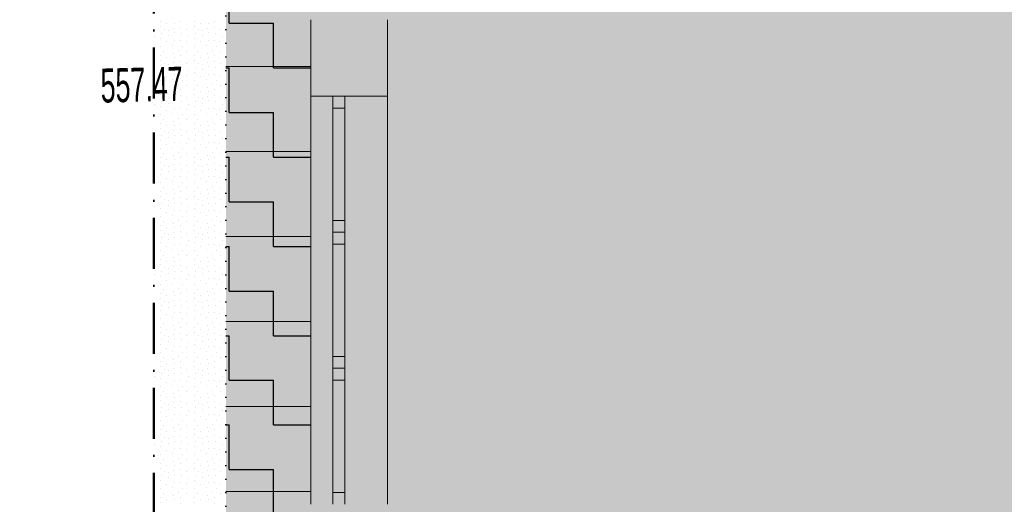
# Model space of a CAD drawing. Header units: millimetres. Extents: x -211955 to 157391, y -241491 to 94238.
# Tile 30 of 138: x -19607 to -13812, y -54279 to -51429. Entities that reach past the tile are written whole.
import ezdxf

# ---------------------------------------------------------------- set-up
doc = ezdxf.new("R2010")
doc.units = ezdxf.units.MM
doc.header["$PDMODE"] = 65
doc.linetypes.add('Cerchovana_1', pattern=[500, 300, -100, 0, -100])
doc.linetypes.add('Teckovana 0.5x_2', pattern=[80, 0, -80])
for name, color, linetype, lineweight in [('XR$1$PODKLAD_1', 7, 'Continuous', 25), ('XR$2$PŮDORYS 1.NP - STÁVAJÍCÍ_1', 7, 'Continuous', 25), ('XR$3$SITUACE - BOURÁNÍ_1', 7, 'Continuous', 25), ('XR$4$SITUACE - BOURÁNÍ - KOTY_1', 7, 'Continuous', 25)]:
    doc.layers.add(name, color=color, linetype=linetype, lineweight=lineweight)
doc.styles.add('ARIALNARROW', font='ARIALN.TTF')
doc.dimstyles.new('DIMSTYLE_4', dxfattribs={"dimtxt": 250, "dimasz": 300, "dimexe": 0, "dimexo": 0, "dimgap": 125, "dimtad": 2, "dimlfac": 0.001, "dimrnd": 0.05, "dimzin": 4, "dimdsep": 46, "dimtxsty": 'ARIALNARROW', "dimblk1": 'ALL_ML_STRICH', "dimblk2": 'ALL_ML_STRICH', "dimsah": 1, "dimcen": 0, "dimclrd": 6, "dimclre": 6, "dimclrt": 6, "dimadec": 0, "dimazin": 0, "dimtfac": 1, "dimtdec": 0, "dimtix": 1, "dimtmove": 2, "dimatfit": 3, "dimfxl": 0, "dimtzin": 0, "dimlwd": 0, "dimlwe": 18, "dimarcsym": 0})

# ---------------------------------------------------------------- blocks, each defined once
blk = doc.blocks.new('VZOR_0')
at = {"layer": 'XR$3$SITUACE - BOURÁNÍ_1', "color": 204, "linetype": 'Continuous', "lineweight": 13}
for p, q in [((-18780, -51440), (-18780, -51440)), ((-18743.2, -51452.4), (-18743.2, -51452.4)), ((-18693.2, -51453), (-18693.2, -51453)), ((-18660, -51440), (-18660, -51440)), ((-18580, -51440), (-18580, -51440)), ((-18543.2, -51452.4), (-18543.2, -51452.4)), ((-18493.2, -51453), (-18493.2, -51453)), ((-18460, -51440), (-18460, -51440)), ((-18779.4, -51468), (-18779.4, -51468)), ((-18771.2, -51510.4), (-18771.2, -51510.4)), ((-18756.6, -51487.8), (-18756.6, -51487.8)), ((-18730.2, -51490), (-18730.2, -51490)), ((-18700, -51480), (-18700, -51480)), ((-18693, -51507), (-18693, -51507)), ((-18658.2, -51476.4), (-18658.2, -51476.4)), ((-18657.2, -51511.8), (-18657.2, -51511.8)), ((-18624.6, -51484.6), (-18624.6, -51484.6)), ((-18579.4, -51468), (-18579.4, -51468)), ((-18571.2, -51510.4), (-18571.2, -51510.4)), ((-18556.6, -51487.8), (-18556.6, -51487.8)), ((-18530.2, -51490), (-18530.2, -51490)), ((-18500, -51480), (-18500, -51480)), ((-18493, -51507), (-18493, -51507)), ((-18458.2, -51476.4), (-18458.2, -51476.4)), ((-18457.2, -51511.8), (-18457.2, -51511.8)), ((-18424.6, -51484.6), (-18424.6, -51484.6)), ((-18813, -51529.6), (-18813, -51529.6)), ((-18780, -51540), (-18780, -51540)), ((-18740, -51560), (-18740, -51560)), ((-18731.2, -51519.8), (-18731.2, -51519.8)), ((-18694.6, -51548.4), (-18694.6, -51548.4)), ((-18660.2, -51551.8), (-18660.2, -51551.8)), ((-18628, -51558.6), (-18628, -51558.6)), ((-18613, -51529.6), (-18613, -51529.6)), ((-18580, -51540), (-18580, -51540)), ((-18540, -51560), (-18540, -51560)), ((-18531.2, -51519.8), (-18531.2, -51519.8)), ((-18494.6, -51548.4), (-18494.6, -51548.4)), ((-18460.2, -51551.8), (-18460.2, -51551.8)), ((-18428, -51558.6), (-18428, -51558.6)), ((-18413, -51529.6), (-18413, -51529.6)), ((-18778.2, -51586), (-18778.2, -51586)), ((-18760.4, -51615.6), (-18760.4, -51615.6)), ((-18709.8, -51580.8), (-18709.8, -51580.8)), ((-18702.6, -51625.8), (-18702.6, -51625.8)), ((-18672, -51608.4), (-18672, -51608.4)), ((-18651.2, -51584.8), (-18651.2, -51584.8)), ((-18623.8, -51617.2), (-18623.8, -51617.2)), ((-18578.2, -51586), (-18578.2, -51586)), ((-18560.4, -51615.6), (-18560.4, -51615.6)), ((-18509.8, -51580.8), (-18509.8, -51580.8)), ((-18502.6, -51625.8), (-18502.6, -51625.8)), ((-18472, -51608.4), (-18472, -51608.4)), ((-18451.2, -51584.8), (-18451.2, -51584.8)), ((-18423.8, -51617.2), (-18423.8, -51617.2)), ((-18780, -51640), (-18780, -51640)), ((-18779.4, -51668), (-18779.4, -51668)), ((-18756.6, -51687.8), (-18756.6, -51687.8)), ((-18743.2, -51652.4), (-18743.2, -51652.4)), ((-18700, -51680), (-18700, -51680)), ((-18693.2, -51653), (-18693.2, -51653)), ((-18660, -51640), (-18660, -51640)), ((-18658.2, -51676.4), (-18658.2, -51676.4)), ((-18624.6, -51684.6), (-18624.6, -51684.6)), ((-18580, -51640), (-18580, -51640)), ((-18579.4, -51668), (-18579.4, -51668)), ((-18556.6, -51687.8), (-18556.6, -51687.8)), ((-18543.2, -51652.4), (-18543.2, -51652.4)), ((-18500, -51680), (-18500, -51680)), ((-18493.2, -51653), (-18493.2, -51653)), ((-18460, -51640), (-18460, -51640)), ((-18458.2, -51676.4), (-18458.2, -51676.4)), ((-18424.6, -51684.6), (-18424.6, -51684.6)), ((-18813, -51729.6), (-18813, -51729.6)), ((-18780, -51740), (-18780, -51740)), ((-18771.2, -51710.4), (-18771.2, -51710.4)), ((-18731.2, -51719.8), (-18731.2, -51719.8)), ((-18730.2, -51690), (-18730.2, -51690)), ((-18693, -51707), (-18693, -51707)), ((-18657.2, -51711.8), (-18657.2, -51711.8)), ((-18613, -51729.6), (-18613, -51729.6)), ((-18580, -51740), (-18580, -51740)), ((-18571.2, -51710.4), (-18571.2, -51710.4)), ((-18531.2, -51719.8), (-18531.2, -51719.8)), ((-18530.2, -51690), (-18530.2, -51690)), ((-18493, -51707), (-18493, -51707)), ((-18457.2, -51711.8), (-18457.2, -51711.8)), ((-18413, -51729.6), (-18413, -51729.6)), ((-18778.2, -51786), (-18778.2, -51786)), ((-18740, -51760), (-18740, -51760)), ((-18709.8, -51780.8), (-18709.8, -51780.8)), ((-18694.6, -51748.4), (-18694.6, -51748.4)), ((-18660.2, -51751.8), (-18660.2, -51751.8)), ((-18651.2, -51784.8), (-18651.2, -51784.8)), ((-18628, -51758.6), (-18628, -51758.6)), ((-18578.2, -51786), (-18578.2, -51786)), ((-18540, -51760), (-18540, -51760)), ((-18509.8, -51780.8), (-18509.8, -51780.8)), ((-18494.6, -51748.4), (-18494.6, -51748.4)), ((-18460.2, -51751.8), (-18460.2, -51751.8)), ((-18451.2, -51784.8), (-18451.2, -51784.8)), ((-18428, -51758.6), (-18428, -51758.6)), ((-18780, -51840), (-18780, -51840)), ((-18760.4, -51815.6), (-18760.4, -51815.6)), ((-18743.2, -51852.4), (-18743.2, -51852.4)), ((-18702.6, -51825.8), (-18702.6, -51825.8)), ((-18693.2, -51853), (-18693.2, -51853)), ((-18672, -51808.4), (-18672, -51808.4)), ((-18660, -51840), (-18660, -51840)), ((-18623.8, -51817.2), (-18623.8, -51817.2)), ((-18580, -51840), (-18580, -51840)), ((-18560.4, -51815.6), (-18560.4, -51815.6)), ((-18543.2, -51852.4), (-18543.2, -51852.4)), ((-18502.6, -51825.8), (-18502.6, -51825.8)), ((-18493.2, -51853), (-18493.2, -51853)), ((-18472, -51808.4), (-18472, -51808.4)), ((-18460, -51840), (-18460, -51840)), ((-18423.8, -51817.2), (-18423.8, -51817.2)), ((-18779.4, -51868), (-18779.4, -51868)), ((-18771.2, -51910.4), (-18771.2, -51910.4)), ((-18756.6, -51887.8), (-18756.6, -51887.8)), ((-18731.2, -51919.8), (-18731.2, -51919.8)), ((-18730.2, -51890), (-18730.2, -51890)), ((-18700, -51880), (-18700, -51880)), ((-18693, -51907), (-18693, -51907)), ((-18658.2, -51876.4), (-18658.2, -51876.4)), ((-18657.2, -51911.8), (-18657.2, -51911.8)), ((-18624.6, -51884.6), (-18624.6, -51884.6)), ((-18579.4, -51868), (-18579.4, -51868)), ((-18571.2, -51910.4), (-18571.2, -51910.4)), ((-18556.6, -51887.8), (-18556.6, -51887.8)), ((-18531.2, -51919.8), (-18531.2, -51919.8)), ((-18530.2, -51890), (-18530.2, -51890)), ((-18500, -51880), (-18500, -51880)), ((-18493, -51907), (-18493, -51907)), ((-18458.2, -51876.4), (-18458.2, -51876.4)), ((-18457.2, -51911.8), (-18457.2, -51911.8)), ((-18424.6, -51884.6), (-18424.6, -51884.6)), ((-18813, -51929.6), (-18813, -51929.6)), ((-18780, -51940), (-18780, -51940)), ((-18740, -51960), (-18740, -51960)), ((-18694.6, -51948.4), (-18694.6, -51948.4)), ((-18660.2, -51951.8), (-18660.2, -51951.8)), ((-18628, -51958.6), (-18628, -51958.6)), ((-18613, -51929.6), (-18613, -51929.6)), ((-18580, -51940), (-18580, -51940)), ((-18540, -51960), (-18540, -51960)), ((-18494.6, -51948.4), (-18494.6, -51948.4)), ((-18460.2, -51951.8), (-18460.2, -51951.8)), ((-18428, -51958.6), (-18428, -51958.6)), ((-18413, -51929.6), (-18413, -51929.6)), ((-18778.2, -51986), (-18778.2, -51986)), ((-18760.4, -52015.6), (-18760.4, -52015.6)), ((-18709.8, -51980.8), (-18709.8, -51980.8)), ((-18702.6, -52025.8), (-18702.6, -52025.8)), ((-18672, -52008.4), (-18672, -52008.4)), ((-18651.2, -51984.8), (-18651.2, -51984.8)), ((-18623.8, -52017.2), (-18623.8, -52017.2)), ((-18578.2, -51986), (-18578.2, -51986)), ((-18560.4, -52015.6), (-18560.4, -52015.6)), ((-18509.8, -51980.8), (-18509.8, -51980.8)), ((-18502.6, -52025.8), (-18502.6, -52025.8)), ((-18472, -52008.4), (-18472, -52008.4)), ((-18451.2, -51984.8), (-18451.2, -51984.8)), ((-18423.8, -52017.2), (-18423.8, -52017.2)), ((-18780, -52040), (-18780, -52040)), ((-18779.4, -52068), (-18779.4, -52068)), ((-18756.6, -52087.8), (-18756.6, -52087.8)), ((-18743.2, -52052.4), (-18743.2, -52052.4)), ((-18730.2, -52090), (-18730.2, -52090)), ((-18700, -52080), (-18700, -52080)), ((-18693.2, -52053), (-18693.2, -52053)), ((-18660, -52040), (-18660, -52040)), ((-18658.2, -52076.4), (-18658.2, -52076.4)), ((-18624.6, -52084.6), (-18624.6, -52084.6)), ((-18580, -52040), (-18580, -52040)), ((-18579.4, -52068), (-18579.4, -52068)), ((-18556.6, -52087.8), (-18556.6, -52087.8)), ((-18543.2, -52052.4), (-18543.2, -52052.4)), ((-18530.2, -52090), (-18530.2, -52090)), ((-18500, -52080), (-18500, -52080)), ((-18493.2, -52053), (-18493.2, -52053)), ((-18460, -52040), (-18460, -52040)), ((-18458.2, -52076.4), (-18458.2, -52076.4)), ((-18424.6, -52084.6), (-18424.6, -52084.6)), ((-18813, -52129.6), (-18813, -52129.6)), ((-18780, -52140), (-18780, -52140)), ((-18771.2, -52110.4), (-18771.2, -52110.4)), ((-18731.2, -52119.8), (-18731.2, -52119.8)), ((-18694.6, -52148.4), (-18694.6, -52148.4)), ((-18693, -52107), (-18693, -52107)), ((-18660.2, -52151.8), (-18660.2, -52151.8)), ((-18657.2, -52111.8), (-18657.2, -52111.8)), ((-18613, -52129.6), (-18613, -52129.6)), ((-18580, -52140), (-18580, -52140)), ((-18571.2, -52110.4), (-18571.2, -52110.4)), ((-18531.2, -52119.8), (-18531.2, -52119.8)), ((-18494.6, -52148.4), (-18494.6, -52148.4)), ((-18493, -52107), (-18493, -52107)), ((-18460.2, -52151.8), (-18460.2, -52151.8)), ((-18457.2, -52111.8), (-18457.2, -52111.8)), ((-18413, -52129.6), (-18413, -52129.6)), ((-18778.2, -52186), (-18778.2, -52186)), ((-18740, -52160), (-18740, -52160)), ((-18709.8, -52180.8), (-18709.8, -52180.8)), ((-18672, -52208.4), (-18672, -52208.4)), ((-18651.2, -52184.8), (-18651.2, -52184.8)), ((-18628, -52158.6), (-18628, -52158.6)), ((-18578.2, -52186), (-18578.2, -52186)), ((-18540, -52160), (-18540, -52160)), ((-18509.8, -52180.8), (-18509.8, -52180.8)), ((-18472, -52208.4), (-18472, -52208.4)), ((-18451.2, -52184.8), (-18451.2, -52184.8)), ((-18428, -52158.6), (-18428, -52158.6)), ((-18780, -52240), (-18780, -52240)), ((-18779.4, -52268), (-18779.4, -52268)), ((-18760.4, -52215.6), (-18760.4, -52215.6)), ((-18743.2, -52252.4), (-18743.2, -52252.4)), ((-18702.6, -52225.8), (-18702.6, -52225.8)), ((-18693.2, -52253), (-18693.2, -52253)), ((-18660, -52240), (-18660, -52240)), ((-18623.8, -52217.2), (-18623.8, -52217.2)), ((-18580, -52240), (-18580, -52240)), ((-18579.4, -52268), (-18579.4, -52268)), ((-18560.4, -52215.6), (-18560.4, -52215.6)), ((-18543.2, -52252.4), (-18543.2, -52252.4)), ((-18502.6, -52225.8), (-18502.6, -52225.8)), ((-18493.2, -52253), (-18493.2, -52253)), ((-18460, -52240), (-18460, -52240)), ((-18423.8, -52217.2), (-18423.8, -52217.2)), ((-18771.2, -52310.4), (-18771.2, -52310.4)), ((-18756.6, -52287.8), (-18756.6, -52287.8)), ((-18731.2, -52319.8), (-18731.2, -52319.8)), ((-18730.2, -52290), (-18730.2, -52290)), ((-18700, -52280), (-18700, -52280)), ((-18693, -52307), (-18693, -52307)), ((-18658.2, -52276.4), (-18658.2, -52276.4)), ((-18657.2, -52311.8), (-18657.2, -52311.8)), ((-18624.6, -52284.6), (-18624.6, -52284.6)), ((-18571.2, -52310.4), (-18571.2, -52310.4)), ((-18556.6, -52287.8), (-18556.6, -52287.8)), ((-18531.2, -52319.8), (-18531.2, -52319.8)), ((-18530.2, -52290), (-18530.2, -52290)), ((-18500, -52280), (-18500, -52280)), ((-18493, -52307), (-18493, -52307)), ((-18458.2, -52276.4), (-18458.2, -52276.4)), ((-18457.2, -52311.8), (-18457.2, -52311.8)), ((-18424.6, -52284.6), (-18424.6, -52284.6)), ((-18813, -52329.6), (-18813, -52329.6)), ((-18780, -52340), (-18780, -52340)), ((-18740, -52360), (-18740, -52360)), ((-18709.8, -52380.8), (-18709.8, -52380.8)), ((-18694.6, -52348.4), (-18694.6, -52348.4)), ((-18660.2, -52351.8), (-18660.2, -52351.8)), ((-18651.2, -52384.8), (-18651.2, -52384.8)), ((-18628, -52358.6), (-18628, -52358.6)), ((-18613, -52329.6), (-18613, -52329.6)), ((-18580, -52340), (-18580, -52340)), ((-18540, -52360), (-18540, -52360)), ((-18509.8, -52380.8), (-18509.8, -52380.8)), ((-18494.6, -52348.4), (-18494.6, -52348.4)), ((-18460.2, -52351.8), (-18460.2, -52351.8)), ((-18451.2, -52384.8), (-18451.2, -52384.8)), ((-18428, -52358.6), (-18428, -52358.6)), ((-18413, -52329.6), (-18413, -52329.6)), ((-18780, -52440), (-18780, -52440)), ((-18778.2, -52386), (-18778.2, -52386)), ((-18760.4, -52415.6), (-18760.4, -52415.6)), ((-18702.6, -52425.8), (-18702.6, -52425.8)), ((-18672, -52408.4), (-18672, -52408.4)), ((-18660, -52440), (-18660, -52440)), ((-18623.8, -52417.2), (-18623.8, -52417.2)), ((-18580, -52440), (-18580, -52440)), ((-18578.2, -52386), (-18578.2, -52386)), ((-18560.4, -52415.6), (-18560.4, -52415.6)), ((-18502.6, -52425.8), (-18502.6, -52425.8)), ((-18472, -52408.4), (-18472, -52408.4)), ((-18460, -52440), (-18460, -52440)), ((-18423.8, -52417.2), (-18423.8, -52417.2)), ((-18779.4, -52468), (-18779.4, -52468)), ((-18756.6, -52487.8), (-18756.6, -52487.8)), ((-18743.2, -52452.4), (-18743.2, -52452.4)), ((-18730.2, -52490), (-18730.2, -52490)), ((-18700, -52480), (-18700, -52480)), ((-18693.2, -52453), (-18693.2, -52453)), ((-18658.2, -52476.4), (-18658.2, -52476.4)), ((-18624.6, -52484.6), (-18624.6, -52484.6)), ((-18579.4, -52468), (-18579.4, -52468)), ((-18556.6, -52487.8), (-18556.6, -52487.8)), ((-18543.2, -52452.4), (-18543.2, -52452.4)), ((-18530.2, -52490), (-18530.2, -52490)), ((-18500, -52480), (-18500, -52480)), ((-18493.2, -52453), (-18493.2, -52453)), ((-18458.2, -52476.4), (-18458.2, -52476.4)), ((-18424.6, -52484.6), (-18424.6, -52484.6)), ((-18813, -52529.6), (-18813, -52529.6)), ((-18780, -52540), (-18780, -52540)), ((-18771.2, -52510.4), (-18771.2, -52510.4)), ((-18731.2, -52519.8), (-18731.2, -52519.8)), ((-18694.6, -52548.4), (-18694.6, -52548.4)), ((-18693, -52507), (-18693, -52507)), ((-18660.2, -52551.8), (-18660.2, -52551.8)), ((-18657.2, -52511.8), (-18657.2, -52511.8)), ((-18628, -52558.6), (-18628, -52558.6)), ((-18613, -52529.6), (-18613, -52529.6)), ((-18580, -52540), (-18580, -52540)), ((-18571.2, -52510.4), (-18571.2, -52510.4)), ((-18531.2, -52519.8), (-18531.2, -52519.8)), ((-18494.6, -52548.4), (-18494.6, -52548.4)), ((-18493, -52507), (-18493, -52507)), ((-18460.2, -52551.8), (-18460.2, -52551.8)), ((-18457.2, -52511.8), (-18457.2, -52511.8)), ((-18428, -52558.6), (-18428, -52558.6)), ((-18413, -52529.6), (-18413, -52529.6)), ((-18778.2, -52586), (-18778.2, -52586)), ((-18760.4, -52615.6), (-18760.4, -52615.6)), ((-18740, -52560), (-18740, -52560)), ((-18709.8, -52580.8), (-18709.8, -52580.8)), ((-18672, -52608.4), (-18672, -52608.4)), ((-18651.2, -52584.8), (-18651.2, -52584.8)), ((-18578.2, -52586), (-18578.2, -52586)), ((-18560.4, -52615.6), (-18560.4, -52615.6)), ((-18540, -52560), (-18540, -52560)), ((-18509.8, -52580.8), (-18509.8, -52580.8)), ((-18472, -52608.4), (-18472, -52608.4)), ((-18451.2, -52584.8), (-18451.2, -52584.8)), ((-18780, -52640), (-18780, -52640)), ((-18779.4, -52668), (-18779.4, -52668)), ((-18743.2, -52652.4), (-18743.2, -52652.4)), ((-18702.6, -52625.8), (-18702.6, -52625.8)), ((-18693.2, -52653), (-18693.2, -52653)), ((-18660, -52640), (-18660, -52640)), ((-18623.8, -52617.2), (-18623.8, -52617.2)), ((-18580, -52640), (-18580, -52640)), ((-18579.4, -52668), (-18579.4, -52668)), ((-18543.2, -52652.4), (-18543.2, -52652.4)), ((-18502.6, -52625.8), (-18502.6, -52625.8)), ((-18493.2, -52653), (-18493.2, -52653)), ((-18460, -52640), (-18460, -52640)), ((-18423.8, -52617.2), (-18423.8, -52617.2)), ((-18813, -52729.6), (-18813, -52729.6)), ((-18771.2, -52710.4), (-18771.2, -52710.4)), ((-18756.6, -52687.8), (-18756.6, -52687.8)), ((-18731.2, -52719.8), (-18731.2, -52719.8)), ((-18730.2, -52690), (-18730.2, -52690)), ((-18700, -52680), (-18700, -52680)), ((-18693, -52707), (-18693, -52707)), ((-18658.2, -52676.4), (-18658.2, -52676.4)), ((-18657.2, -52711.8), (-18657.2, -52711.8)), ((-18624.6, -52684.6), (-18624.6, -52684.6)), ((-18613, -52729.6), (-18613, -52729.6)), ((-18571.2, -52710.4), (-18571.2, -52710.4)), ((-18556.6, -52687.8), (-18556.6, -52687.8)), ((-18531.2, -52719.8), (-18531.2, -52719.8)), ((-18530.2, -52690), (-18530.2, -52690)), ((-18500, -52680), (-18500, -52680)), ((-18493, -52707), (-18493, -52707)), ((-18458.2, -52676.4), (-18458.2, -52676.4)), ((-18457.2, -52711.8), (-18457.2, -52711.8)), ((-18424.6, -52684.6), (-18424.6, -52684.6)), ((-18413, -52729.6), (-18413, -52729.6)), ((-18780, -52740), (-18780, -52740)), ((-18778.2, -52786), (-18778.2, -52786)), ((-18740, -52760), (-18740, -52760)), ((-18709.8, -52780.8), (-18709.8, -52780.8)), ((-18694.6, -52748.4), (-18694.6, -52748.4)), ((-18660.2, -52751.8), (-18660.2, -52751.8)), ((-18651.2, -52784.8), (-18651.2, -52784.8)), ((-18628, -52758.6), (-18628, -52758.6)), ((-18580, -52740), (-18580, -52740)), ((-18578.2, -52786), (-18578.2, -52786)), ((-18540, -52760), (-18540, -52760)), ((-18509.8, -52780.8), (-18509.8, -52780.8)), ((-18494.6, -52748.4), (-18494.6, -52748.4)), ((-18460.2, -52751.8), (-18460.2, -52751.8)), ((-18451.2, -52784.8), (-18451.2, -52784.8)), ((-18428, -52758.6), (-18428, -52758.6)), ((-18780, -52840), (-18780, -52840)), ((-18760.4, -52815.6), (-18760.4, -52815.6)), ((-18702.6, -52825.8), (-18702.6, -52825.8)), ((-18672, -52808.4), (-18672, -52808.4)), ((-18660, -52840), (-18660, -52840)), ((-18623.8, -52817.2), (-18623.8, -52817.2)), ((-18580, -52840), (-18580, -52840)), ((-18560.4, -52815.6), (-18560.4, -52815.6)), ((-18502.6, -52825.8), (-18502.6, -52825.8)), ((-18472, -52808.4), (-18472, -52808.4)), ((-18460, -52840), (-18460, -52840)), ((-18423.8, -52817.2), (-18423.8, -52817.2)), ((-18779.4, -52868), (-18779.4, -52868)), ((-18756.6, -52887.8), (-18756.6, -52887.8)), ((-18743.2, -52852.4), (-18743.2, -52852.4)), ((-18730.2, -52890), (-18730.2, -52890)), ((-18700, -52880), (-18700, -52880)), ((-18693.2, -52853), (-18693.2, -52853)), ((-18658.2, -52876.4), (-18658.2, -52876.4)), ((-18624.6, -52884.6), (-18624.6, -52884.6)), ((-18579.4, -52868), (-18579.4, -52868)), ((-18556.6, -52887.8), (-18556.6, -52887.8)), ((-18543.2, -52852.4), (-18543.2, -52852.4)), ((-18530.2, -52890), (-18530.2, -52890)), ((-18500, -52880), (-18500, -52880)), ((-18493.2, -52853), (-18493.2, -52853)), ((-18458.2, -52876.4), (-18458.2, -52876.4)), ((-18424.6, -52884.6), (-18424.6, -52884.6)), ((-18813, -52929.6), (-18813, -52929.6)), ((-18780, -52940), (-18780, -52940)), ((-18771.2, -52910.4), (-18771.2, -52910.4)), ((-18740, -52960), (-18740, -52960)), ((-18731.2, -52919.8), (-18731.2, -52919.8)), ((-18694.6, -52948.4), (-18694.6, -52948.4)), ((-18693, -52907), (-18693, -52907)), ((-18660.2, -52951.8), (-18660.2, -52951.8)), ((-18657.2, -52911.8), (-18657.2, -52911.8)), ((-18628, -52958.6), (-18628, -52958.6)), ((-18613, -52929.6), (-18613, -52929.6)), ((-18580, -52940), (-18580, -52940)), ((-18571.2, -52910.4), (-18571.2, -52910.4)), ((-18540, -52960), (-18540, -52960)), ((-18531.2, -52919.8), (-18531.2, -52919.8)), ((-18494.6, -52948.4), (-18494.6, -52948.4)), ((-18493, -52907), (-18493, -52907)), ((-18460.2, -52951.8), (-18460.2, -52951.8)), ((-18457.2, -52911.8), (-18457.2, -52911.8)), ((-18428, -52958.6), (-18428, -52958.6)), ((-18413, -52929.6), (-18413, -52929.6)), ((-18778.2, -52986), (-18778.2, -52986)), ((-18760.4, -53015.6), (-18760.4, -53015.6)), ((-18709.8, -52980.8), (-18709.8, -52980.8)), ((-18672, -53008.4), (-18672, -53008.4)), ((-18651.2, -52984.8), (-18651.2, -52984.8)), ((-18623.8, -53017.2), (-18623.8, -53017.2)), ((-18578.2, -52986), (-18578.2, -52986)), ((-18560.4, -53015.6), (-18560.4, -53015.6)), ((-18509.8, -52980.8), (-18509.8, -52980.8)), ((-18472, -53008.4), (-18472, -53008.4)), ((-18451.2, -52984.8), (-18451.2, -52984.8)), ((-18423.8, -53017.2), (-18423.8, -53017.2)), ((-18780, -53040), (-18780, -53040)), ((-18779.4, -53068), (-18779.4, -53068)), ((-18743.2, -53052.4), (-18743.2, -53052.4)), ((-18702.6, -53025.8), (-18702.6, -53025.8)), ((-18700, -53080), (-18700, -53080)), ((-18693.2, -53053), (-18693.2, -53053)), ((-18660, -53040), (-18660, -53040)), ((-18658.2, -53076.4), (-18658.2, -53076.4)), ((-18580, -53040), (-18580, -53040)), ((-18579.4, -53068), (-18579.4, -53068)), ((-18543.2, -53052.4), (-18543.2, -53052.4)), ((-18502.6, -53025.8), (-18502.6, -53025.8)), ((-18500, -53080), (-18500, -53080)), ((-18493.2, -53053), (-18493.2, -53053)), ((-18460, -53040), (-18460, -53040)), ((-18458.2, -53076.4), (-18458.2, -53076.4)), ((-18813, -53129.6), (-18813, -53129.6)), ((-18771.2, -53110.4), (-18771.2, -53110.4)), ((-18756.6, -53087.8), (-18756.6, -53087.8)), ((-18731.2, -53119.8), (-18731.2, -53119.8)), ((-18730.2, -53090), (-18730.2, -53090)), ((-18693, -53107), (-18693, -53107)), ((-18657.2, -53111.8), (-18657.2, -53111.8)), ((-18624.6, -53084.6), (-18624.6, -53084.6)), ((-18613, -53129.6), (-18613, -53129.6)), ((-18571.2, -53110.4), (-18571.2, -53110.4)), ((-18556.6, -53087.8), (-18556.6, -53087.8)), ((-18531.2, -53119.8), (-18531.2, -53119.8)), ((-18530.2, -53090), (-18530.2, -53090)), ((-18493, -53107), (-18493, -53107)), ((-18457.2, -53111.8), (-18457.2, -53111.8)), ((-18424.6, -53084.6), (-18424.6, -53084.6)), ((-18413, -53129.6), (-18413, -53129.6)), ((-18780, -53140), (-18780, -53140)), ((-18778.2, -53186), (-18778.2, -53186)), ((-18740, -53160), (-18740, -53160)), ((-18709.8, -53180.8), (-18709.8, -53180.8)), ((-18694.6, -53148.4), (-18694.6, -53148.4)), ((-18660.2, -53151.8), (-18660.2, -53151.8)), ((-18651.2, -53184.8), (-18651.2, -53184.8)), ((-18628, -53158.6), (-18628, -53158.6)), ((-18580, -53140), (-18580, -53140)), ((-18578.2, -53186), (-18578.2, -53186)), ((-18540, -53160), (-18540, -53160)), ((-18509.8, -53180.8), (-18509.8, -53180.8)), ((-18494.6, -53148.4), (-18494.6, -53148.4)), ((-18460.2, -53151.8), (-18460.2, -53151.8)), ((-18451.2, -53184.8), (-18451.2, -53184.8)), ((-18428, -53158.6), (-18428, -53158.6)), ((-18780, -53240), (-18780, -53240)), ((-18760.4, -53215.6), (-18760.4, -53215.6)), ((-18743.2, -53252.4), (-18743.2, -53252.4)), ((-18702.6, -53225.8), (-18702.6, -53225.8)), ((-18693.2, -53253), (-18693.2, -53253)), ((-18672, -53208.4), (-18672, -53208.4)), ((-18660, -53240), (-18660, -53240)), ((-18623.8, -53217.2), (-18623.8, -53217.2)), ((-18580, -53240), (-18580, -53240)), ((-18560.4, -53215.6), (-18560.4, -53215.6)), ((-18543.2, -53252.4), (-18543.2, -53252.4)), ((-18502.6, -53225.8), (-18502.6, -53225.8)), ((-18493.2, -53253), (-18493.2, -53253)), ((-18472, -53208.4), (-18472, -53208.4)), ((-18460, -53240), (-18460, -53240)), ((-18423.8, -53217.2), (-18423.8, -53217.2)), ((-18779.4, -53268), (-18779.4, -53268)), ((-18771.2, -53310.4), (-18771.2, -53310.4)), ((-18756.6, -53287.8), (-18756.6, -53287.8)), ((-18730.2, -53290), (-18730.2, -53290)), ((-18700, -53280), (-18700, -53280)), ((-18693, -53307), (-18693, -53307)), ((-18658.2, -53276.4), (-18658.2, -53276.4)), ((-18657.2, -53311.8), (-18657.2, -53311.8)), ((-18624.6, -53284.6), (-18624.6, -53284.6)), ((-18579.4, -53268), (-18579.4, -53268)), ((-18571.2, -53310.4), (-18571.2, -53310.4)), ((-18556.6, -53287.8), (-18556.6, -53287.8)), ((-18530.2, -53290), (-18530.2, -53290)), ((-18500, -53280), (-18500, -53280)), ((-18493, -53307), (-18493, -53307)), ((-18458.2, -53276.4), (-18458.2, -53276.4)), ((-18457.2, -53311.8), (-18457.2, -53311.8)), ((-18424.6, -53284.6), (-18424.6, -53284.6)), ((-18813, -53329.6), (-18813, -53329.6)), ((-18780, -53340), (-18780, -53340)), ((-18740, -53360), (-18740, -53360)), ((-18731.2, -53319.8), (-18731.2, -53319.8)), ((-18694.6, -53348.4), (-18694.6, -53348.4)), ((-18660.2, -53351.8), (-18660.2, -53351.8)), ((-18628, -53358.6), (-18628, -53358.6)), ((-18613, -53329.6), (-18613, -53329.6)), ((-18580, -53340), (-18580, -53340)), ((-18540, -53360), (-18540, -53360)), ((-18531.2, -53319.8), (-18531.2, -53319.8)), ((-18494.6, -53348.4), (-18494.6, -53348.4)), ((-18460.2, -53351.8), (-18460.2, -53351.8)), ((-18428, -53358.6), (-18428, -53358.6)), ((-18413, -53329.6), (-18413, -53329.6)), ((-18778.2, -53386), (-18778.2, -53386)), ((-18760.4, -53415.6), (-18760.4, -53415.6)), ((-18709.8, -53380.8), (-18709.8, -53380.8)), ((-18702.6, -53425.8), (-18702.6, -53425.8)), ((-18672, -53408.4), (-18672, -53408.4)), ((-18651.2, -53384.8), (-18651.2, -53384.8)), ((-18623.8, -53417.2), (-18623.8, -53417.2)), ((-18578.2, -53386), (-18578.2, -53386)), ((-18560.4, -53415.6), (-18560.4, -53415.6)), ((-18509.8, -53380.8), (-18509.8, -53380.8)), ((-18502.6, -53425.8), (-18502.6, -53425.8)), ((-18472, -53408.4), (-18472, -53408.4)), ((-18451.2, -53384.8), (-18451.2, -53384.8)), ((-18423.8, -53417.2), (-18423.8, -53417.2)), ((-18780, -53440), (-18780, -53440)), ((-18779.4, -53468), (-18779.4, -53468)), ((-18743.2, -53452.4), (-18743.2, -53452.4)), ((-18700, -53480), (-18700, -53480)), ((-18693.2, -53453), (-18693.2, -53453)), ((-18660, -53440), (-18660, -53440)), ((-18658.2, -53476.4), (-18658.2, -53476.4)), ((-18624.6, -53484.6), (-18624.6, -53484.6)), ((-18580, -53440), (-18580, -53440)), ((-18579.4, -53468), (-18579.4, -53468)), ((-18543.2, -53452.4), (-18543.2, -53452.4)), ((-18500, -53480), (-18500, -53480)), ((-18493.2, -53453), (-18493.2, -53453)), ((-18460, -53440), (-18460, -53440)), ((-18458.2, -53476.4), (-18458.2, -53476.4)), ((-18424.6, -53484.6), (-18424.6, -53484.6)), ((-18813, -53529.6), (-18813, -53529.6)), ((-18780, -53540), (-18780, -53540)), ((-18771.2, -53510.4), (-18771.2, -53510.4)), ((-18756.6, -53487.8), (-18756.6, -53487.8)), ((-18731.2, -53519.8), (-18731.2, -53519.8)), ((-18730.2, -53490), (-18730.2, -53490)), ((-18693, -53507), (-18693, -53507)), ((-18657.2, -53511.8), (-18657.2, -53511.8)), ((-18613, -53529.6), (-18613, -53529.6)), ((-18580, -53540), (-18580, -53540)), ((-18571.2, -53510.4), (-18571.2, -53510.4)), ((-18556.6, -53487.8), (-18556.6, -53487.8)), ((-18531.2, -53519.8), (-18531.2, -53519.8)), ((-18530.2, -53490), (-18530.2, -53490)), ((-18493, -53507), (-18493, -53507)), ((-18457.2, -53511.8), (-18457.2, -53511.8)), ((-18413, -53529.6), (-18413, -53529.6)), ((-18778.2, -53586), (-18778.2, -53586)), ((-18740, -53560), (-18740, -53560)), ((-18709.8, -53580.8), (-18709.8, -53580.8)), ((-18694.6, -53548.4), (-18694.6, -53548.4)), ((-18660.2, -53551.8), (-18660.2, -53551.8)), ((-18651.2, -53584.8), (-18651.2, -53584.8)), ((-18628, -53558.6), (-18628, -53558.6)), ((-18578.2, -53586), (-18578.2, -53586)), ((-18540, -53560), (-18540, -53560)), ((-18509.8, -53580.8), (-18509.8, -53580.8)), ((-18494.6, -53548.4), (-18494.6, -53548.4)), ((-18460.2, -53551.8), (-18460.2, -53551.8)), ((-18451.2, -53584.8), (-18451.2, -53584.8)), ((-18428, -53558.6), (-18428, -53558.6)), ((-18780, -53640), (-18780, -53640)), ((-18760.4, -53615.6), (-18760.4, -53615.6)), ((-18743.2, -53652.4), (-18743.2, -53652.4)), ((-18702.6, -53625.8), (-18702.6, -53625.8)), ((-18693.2, -53653), (-18693.2, -53653)), ((-18672, -53608.4), (-18672, -53608.4)), ((-18660, -53640), (-18660, -53640)), ((-18623.8, -53617.2), (-18623.8, -53617.2)), ((-18580, -53640), (-18580, -53640)), ((-18560.4, -53615.6), (-18560.4, -53615.6)), ((-18543.2, -53652.4), (-18543.2, -53652.4)), ((-18502.6, -53625.8), (-18502.6, -53625.8)), ((-18493.2, -53653), (-18493.2, -53653)), ((-18472, -53608.4), (-18472, -53608.4)), ((-18460, -53640), (-18460, -53640)), ((-18423.8, -53617.2), (-18423.8, -53617.2)), ((-18779.4, -53668), (-18779.4, -53668)), ((-18771.2, -53710.4), (-18771.2, -53710.4)), ((-18756.6, -53687.8), (-18756.6, -53687.8)), ((-18730.2, -53690), (-18730.2, -53690)), ((-18700, -53680), (-18700, -53680)), ((-18693, -53707), (-18693, -53707)), ((-18658.2, -53676.4), (-18658.2, -53676.4)), ((-18657.2, -53711.8), (-18657.2, -53711.8)), ((-18624.6, -53684.6), (-18624.6, -53684.6)), ((-18579.4, -53668), (-18579.4, -53668)), ((-18571.2, -53710.4), (-18571.2, -53710.4)), ((-18556.6, -53687.8), (-18556.6, -53687.8)), ((-18530.2, -53690), (-18530.2, -53690)), ((-18500, -53680), (-18500, -53680)), ((-18493, -53707), (-18493, -53707)), ((-18458.2, -53676.4), (-18458.2, -53676.4)), ((-18457.2, -53711.8), (-18457.2, -53711.8)), ((-18424.6, -53684.6), (-18424.6, -53684.6)), ((-18813, -53729.6), (-18813, -53729.6)), ((-18780, -53740), (-18780, -53740)), ((-18740, -53760), (-18740, -53760)), ((-18731.2, -53719.8), (-18731.2, -53719.8)), ((-18694.6, -53748.4), (-18694.6, -53748.4)), ((-18660.2, -53751.8), (-18660.2, -53751.8)), ((-18628, -53758.6), (-18628, -53758.6)), ((-18613, -53729.6), (-18613, -53729.6)), ((-18580, -53740), (-18580, -53740)), ((-18540, -53760), (-18540, -53760)), ((-18531.2, -53719.8), (-18531.2, -53719.8)), ((-18494.6, -53748.4), (-18494.6, -53748.4)), ((-18460.2, -53751.8), (-18460.2, -53751.8)), ((-18428, -53758.6), (-18428, -53758.6)), ((-18413, -53729.6), (-18413, -53729.6)), ((-18778.2, -53786), (-18778.2, -53786)), ((-18760.4, -53815.6), (-18760.4, -53815.6)), ((-18709.8, -53780.8), (-18709.8, -53780.8)), ((-18702.6, -53825.8), (-18702.6, -53825.8)), ((-18672, -53808.4), (-18672, -53808.4)), ((-18651.2, -53784.8), (-18651.2, -53784.8)), ((-18623.8, -53817.2), (-18623.8, -53817.2)), ((-18578.2, -53786), (-18578.2, -53786)), ((-18560.4, -53815.6), (-18560.4, -53815.6)), ((-18509.8, -53780.8), (-18509.8, -53780.8)), ((-18502.6, -53825.8), (-18502.6, -53825.8)), ((-18472, -53808.4), (-18472, -53808.4)), ((-18451.2, -53784.8), (-18451.2, -53784.8)), ((-18423.8, -53817.2), (-18423.8, -53817.2)), ((-18780, -53840), (-18780, -53840)), ((-18779.4, -53868), (-18779.4, -53868)), ((-18756.6, -53887.8), (-18756.6, -53887.8)), ((-18743.2, -53852.4), (-18743.2, -53852.4)), ((-18730.2, -53890), (-18730.2, -53890)), ((-18700, -53880), (-18700, -53880)), ((-18693.2, -53853), (-18693.2, -53853)), ((-18660, -53840), (-18660, -53840)), ((-18658.2, -53876.4), (-18658.2, -53876.4)), ((-18624.6, -53884.6), (-18624.6, -53884.6)), ((-18580, -53840), (-18580, -53840)), ((-18579.4, -53868), (-18579.4, -53868)), ((-18556.6, -53887.8), (-18556.6, -53887.8)), ((-18543.2, -53852.4), (-18543.2, -53852.4)), ((-18530.2, -53890), (-18530.2, -53890)), ((-18500, -53880), (-18500, -53880)), ((-18493.2, -53853), (-18493.2, -53853)), ((-18460, -53840), (-18460, -53840)), ((-18458.2, -53876.4), (-18458.2, -53876.4)), ((-18424.6, -53884.6), (-18424.6, -53884.6)), ((-18813, -53929.6), (-18813, -53929.6)), ((-18780, -53940), (-18780, -53940)), ((-18771.2, -53910.4), (-18771.2, -53910.4)), ((-18731.2, -53919.8), (-18731.2, -53919.8)), ((-18694.6, -53948.4), (-18694.6, -53948.4)), ((-18693, -53907), (-18693, -53907)), ((-18657.2, -53911.8), (-18657.2, -53911.8)), ((-18613, -53929.6), (-18613, -53929.6)), ((-18580, -53940), (-18580, -53940)), ((-18571.2, -53910.4), (-18571.2, -53910.4)), ((-18531.2, -53919.8), (-18531.2, -53919.8)), ((-18494.6, -53948.4), (-18494.6, -53948.4)), ((-18493, -53907), (-18493, -53907)), ((-18457.2, -53911.8), (-18457.2, -53911.8)), ((-18413, -53929.6), (-18413, -53929.6)), ((-18778.2, -53986), (-18778.2, -53986)), ((-18740, -53960), (-18740, -53960)), ((-18709.8, -53980.8), (-18709.8, -53980.8)), ((-18660.2, -53951.8), (-18660.2, -53951.8)), ((-18651.2, -53984.8), (-18651.2, -53984.8)), ((-18628, -53958.6), (-18628, -53958.6)), ((-18578.2, -53986), (-18578.2, -53986)), ((-18540, -53960), (-18540, -53960)), ((-18509.8, -53980.8), (-18509.8, -53980.8)), ((-18460.2, -53951.8), (-18460.2, -53951.8)), ((-18451.2, -53984.8), (-18451.2, -53984.8)), ((-18428, -53958.6), (-18428, -53958.6)), ((-18780, -54040), (-18780, -54040)), ((-18760.4, -54015.6), (-18760.4, -54015.6)), ((-18743.2, -54052.4), (-18743.2, -54052.4)), ((-18702.6, -54025.8), (-18702.6, -54025.8)), ((-18693.2, -54053), (-18693.2, -54053)), ((-18672, -54008.4), (-18672, -54008.4)), ((-18660, -54040), (-18660, -54040)), ((-18623.8, -54017.2), (-18623.8, -54017.2)), ((-18580, -54040), (-18580, -54040)), ((-18560.4, -54015.6), (-18560.4, -54015.6)), ((-18543.2, -54052.4), (-18543.2, -54052.4)), ((-18502.6, -54025.8), (-18502.6, -54025.8)), ((-18493.2, -54053), (-18493.2, -54053)), ((-18472, -54008.4), (-18472, -54008.4)), ((-18460, -54040), (-18460, -54040)), ((-18423.8, -54017.2), (-18423.8, -54017.2)), ((-18779.4, -54068), (-18779.4, -54068)), ((-18771.2, -54110.4), (-18771.2, -54110.4)), ((-18756.6, -54087.8), (-18756.6, -54087.8)), ((-18731.2, -54119.8), (-18731.2, -54119.8)), ((-18730.2, -54090), (-18730.2, -54090)), ((-18700, -54080), (-18700, -54080)), ((-18693, -54107), (-18693, -54107)), ((-18658.2, -54076.4), (-18658.2, -54076.4)), ((-18657.2, -54111.8), (-18657.2, -54111.8)), ((-18624.6, -54084.6), (-18624.6, -54084.6)), ((-18579.4, -54068), (-18579.4, -54068)), ((-18571.2, -54110.4), (-18571.2, -54110.4)), ((-18556.6, -54087.8), (-18556.6, -54087.8)), ((-18531.2, -54119.8), (-18531.2, -54119.8)), ((-18530.2, -54090), (-18530.2, -54090)), ((-18500, -54080), (-18500, -54080)), ((-18493, -54107), (-18493, -54107)), ((-18458.2, -54076.4), (-18458.2, -54076.4)), ((-18457.2, -54111.8), (-18457.2, -54111.8)), ((-18424.6, -54084.6), (-18424.6, -54084.6)), ((-18813, -54129.6), (-18813, -54129.6)), ((-18780, -54140), (-18780, -54140)), ((-18740, -54160), (-18740, -54160)), ((-18709.8, -54180.8), (-18709.8, -54180.8)), ((-18694.6, -54148.4), (-18694.6, -54148.4)), ((-18660.2, -54151.8), (-18660.2, -54151.8)), ((-18628, -54158.6), (-18628, -54158.6)), ((-18613, -54129.6), (-18613, -54129.6)), ((-18580, -54140), (-18580, -54140)), ((-18540, -54160), (-18540, -54160)), ((-18509.8, -54180.8), (-18509.8, -54180.8)), ((-18494.6, -54148.4), (-18494.6, -54148.4)), ((-18460.2, -54151.8), (-18460.2, -54151.8)), ((-18428, -54158.6), (-18428, -54158.6)), ((-18413, -54129.6), (-18413, -54129.6)), ((-18778.2, -54186), (-18778.2, -54186)), ((-18760.4, -54215.6), (-18760.4, -54215.6)), ((-18702.6, -54225.8), (-18702.6, -54225.8)), ((-18672, -54208.4), (-18672, -54208.4)), ((-18651.2, -54184.8), (-18651.2, -54184.8)), ((-18623.8, -54217.2), (-18623.8, -54217.2)), ((-18578.2, -54186), (-18578.2, -54186)), ((-18560.4, -54215.6), (-18560.4, -54215.6)), ((-18502.6, -54225.8), (-18502.6, -54225.8)), ((-18472, -54208.4), (-18472, -54208.4)), ((-18451.2, -54184.8), (-18451.2, -54184.8)), ((-18423.8, -54217.2), (-18423.8, -54217.2)), ((-18780, -54240), (-18780, -54240)), ((-18779.4, -54268), (-18779.4, -54268)), ((-18743.2, -54252.4), (-18743.2, -54252.4)), ((-18693.2, -54253), (-18693.2, -54253)), ((-18660, -54240), (-18660, -54240)), ((-18658.2, -54276.4), (-18658.2, -54276.4)), ((-18580, -54240), (-18580, -54240)), ((-18579.4, -54268), (-18579.4, -54268)), ((-18543.2, -54252.4), (-18543.2, -54252.4)), ((-18493.2, -54253), (-18493.2, -54253)), ((-18460, -54240), (-18460, -54240)), ((-18458.2, -54276.4), (-18458.2, -54276.4))]:
    blk.add_line(p, q, dxfattribs=at)
blk = doc.blocks.new('ALL_ML_STRICH')
at = {"color": 0, "linetype": 'ByBlock', "lineweight": -2}
for p, q in [((0, -0.5), (0, 0.5)), ((-0.3, -0.3), (0.3, 0.3)), ((-1, 0), (0.5, 0))]:
    blk.add_line(p, q, dxfattribs=at)
blk = doc.blocks.new('*D16')
at = {"layer": 'DEFPOINTS', "color": 6, "linetype": 'Continuous', "lineweight": 18}
for p in [(-18393, -45078.9), (-19984.5, -58203.9), (-18393, -58203.9)]:
    blk.add_point(p, dxfattribs=at)
at = {"layer": 'XR$4$SITUACE - BOURÁNÍ - KOTY_1', "color": 6, "linetype": 'Continuous', "lineweight": -2}
for p, q in [((-19395.9, -45078.9), (-19984.5, -45078.9)), ((-19984.5, -58203.9), (-19984.5, -45078.9)), ((-19371.8, -58203.9), (-19984.5, -58203.9))]:
    blk.add_line(p, q, dxfattribs=at)
at = {"layer": 'XR$4$SITUACE - BOURÁNÍ - KOTY_1', "color": 6, "linetype": 'Continuous', "lineweight": 18, "xscale": 300, "yscale": 300, "zscale": 300}
for p, rotation in [((-19984.5, -45078.9), 90), ((-19984.5, -58203.9), 270)]:
    blk.add_blockref('ALL_ML_STRICH', p, dxfattribs=dict(at, rotation=rotation))
at = {"layer": 'XR$4$SITUACE - BOURÁNÍ - KOTY_1', "color": 6, "linetype": 'Continuous', "lineweight": 18, "insert": (-20209.5, -51606.4), "char_height": 250, "width": 1014.286, "attachment_point": 5, "rotation": 90, "style": 'ARIALNARROW'}
blk.add_mtext('\\W0.81;\\A1;{13.15}', dxfattribs=at)

msp = doc.modelspace()

# ---------------------------------------------------------------- hatches: boundary and pattern name
at = {"layer": 'XR$2$PŮDORYS 1.NP - STÁVAJÍCÍ_1', "linetype": 'Continuous', "lineweight": 25}
msp.add_hatch(color=9, dxfattribs=at).paths.add_polyline_path([(-17892.983, -57703.892), (-1182.983, -57703.892), (-1182.983, -59773.892), (6922.017, -59773.892), (6922.017, -57703.892), (23652.017, -57703.892), (23652.017, -45578.892), (17222.017, -45578.892), (17222.017, -47263.892), (-11462.983, -47263.892), (-11462.983, -45578.892), (-17892.983, -45578.892)])
at = {"layer": 'XR$3$SITUACE - BOURÁNÍ_1', "linetype": 'Continuous', "lineweight": 25}
msp.add_hatch(color=254, dxfattribs=at).paths.add_polyline_path([(-11382.983, -58203.892), (-11382.983, -57703.892), (-17892.983, -57703.892), (-17892.983, -45578.892), (-11462.983, -45578.892), (-11462.983, -47263.892), (371.998, -47267.804), (372.646, -46767.998), (-10962.983, -46763.892), (-10962.983, -45078.892), (-18392.983, -45078.892), (-18392.983, -58203.892)], flags=0)
h = msp.add_hatch(dxfattribs=at)
h.set_pattern_fill('VZOR', scale=262.5, style=0, pattern_type=2)
h.set_pattern_definition([(0, (525, 525), (262.5, 262.5), [262.5, -262.5]), (90, (525, 525), (-262.5, 262.5), [262.5, -262.5])])
h.paths.add_polyline_path([(-11382.983, -58203.892), (-11382.983, -57703.892), (-17892.983, -57703.892), (-17892.983, -45578.892), (-11462.983, -45578.892), (-11462.983, -47263.892), (371.998, -47267.804), (372.646, -46767.998), (-10962.983, -46763.892), (-10962.983, -45078.892), (-18392.983, -45078.892), (-18392.983, -58203.892)], flags=0)

# ---------------------------------------------------------------- linework, layer by layer
at = {"layer": 'XR$2$PŮDORYS 1.NP - STÁVAJÍCÍ_1', "color": 7, "linetype": 'Teckovana 0.5x_2', "lineweight": 25}
msp.add_line((-18392.983, -45078.892), (-18392.983, -58203.892), dxfattribs=at)
at = {"layer": 'XR$2$PŮDORYS 1.NP - STÁVAJÍCÍ_1', "color": 251, "linetype": 'Continuous', "lineweight": 13}
for p, q in [((-17892.983, -51428.892), (-17892.983, -51878.892)), ((-17442.983, -51428.892), (-17442.983, -51878.892)), ((-17442.983, -51878.892), (-17892.983, -51878.892)), ((-17892.983, -51878.892), (-17892.983, -54278.892)), ((-17762.983, -51878.892), (-17762.983, -54278.892)), ((-17692.983, -51878.892), (-17692.983, -54278.892)), ((-17442.983, -51878.892), (-17442.983, -54278.892)), ((-17692.983, -51948.892), (-17762.983, -51948.892)), ((-17692.983, -52608.892), (-17762.983, -52608.892)), ((-17692.983, -52678.892), (-17762.983, -52678.892)), ((-17692.983, -52748.892), (-17762.983, -52748.892)), ((-17692.983, -53408.892), (-17762.983, -53408.892)), ((-17692.983, -53478.892), (-17762.983, -53478.892)), ((-17692.983, -53548.892), (-17762.983, -53548.892)), ((-17692.983, -54208.892), (-17762.983, -54208.892))]:
    msp.add_line(p, q, dxfattribs=at)
at = {"layer": 'XR$2$PŮDORYS 1.NP - STÁVAJÍCÍ_1', "color": 8, "linetype": 'Continuous', "lineweight": 13}
for p, q in [((-17892.983, -51703.892), (-18392.983, -51703.892)), ((-17892.983, -52203.892), (-18392.983, -52203.892)), ((-17892.983, -52703.892), (-18392.983, -52703.892)), ((-17892.983, -53203.892), (-18392.983, -53203.892)), ((-17892.983, -53703.892), (-18392.983, -53703.892)), ((-17892.983, -54203.892), (-18392.983, -54203.892))]:
    msp.add_line(p, q, dxfattribs=at)
at = {"layer": 'XR$3$SITUACE - BOURÁNÍ_1', "color": 204, "linetype": 'Cerchovana_1', "lineweight": 50}
msp.add_line((-18817.849, -44591.677), (-18817.849, -58692.884), dxfattribs=at)

# ---------------------------------------------------------------- block references
at = {"layer": 'XR$3$SITUACE - BOURÁNÍ_1', "color": 204, "linetype": 'Continuous', "lineweight": 13}
msp.add_blockref('VZOR_0', (0, 0), dxfattribs=at)

# ---------------------------------------------------------------- texts
at = {"layer": 'XR$1$PODKLAD_1', "color": 12, "linetype": 'Continuous', "lineweight": 18, "insert": (-18889.296, -51812.155), "char_height": 200, "width": 554.70854, "attachment_point": 5, "rotation": 1.3937829, "style": 'ARIALNARROW'}
msp.add_mtext('\\W0.69;557.47', dxfattribs=at)

# ---------------------------------------------------------------- dimensions: what is measured, and where the dimension line sits
at = {"layer": 'XR$4$SITUACE - BOURÁNÍ - KOTY_1', "color": 6, "linetype": 'Continuous', "lineweight": 18}
dim = msp.add_linear_dim(base=(-19984.539089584, -45078.891607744), p1=(-19371.795754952, -58203.891607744), p2=(-19395.904379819, -45078.891607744), angle=90, dimstyle='DIMSTYLE_4', override={"dimpost": '<>', "dimclrd": 6, "dimclre": 6, "dimclrt": 6, "dimlwd": 0, "dimlwe": 18}, dxfattribs=at)
dim.commit()
dim.dimension.update_dxf_attribs({"geometry": '*D16', "text_midpoint": (-20209.539089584, -51606.391607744), "dimtype": 160})

doc.saveas('drawing.dxf')
